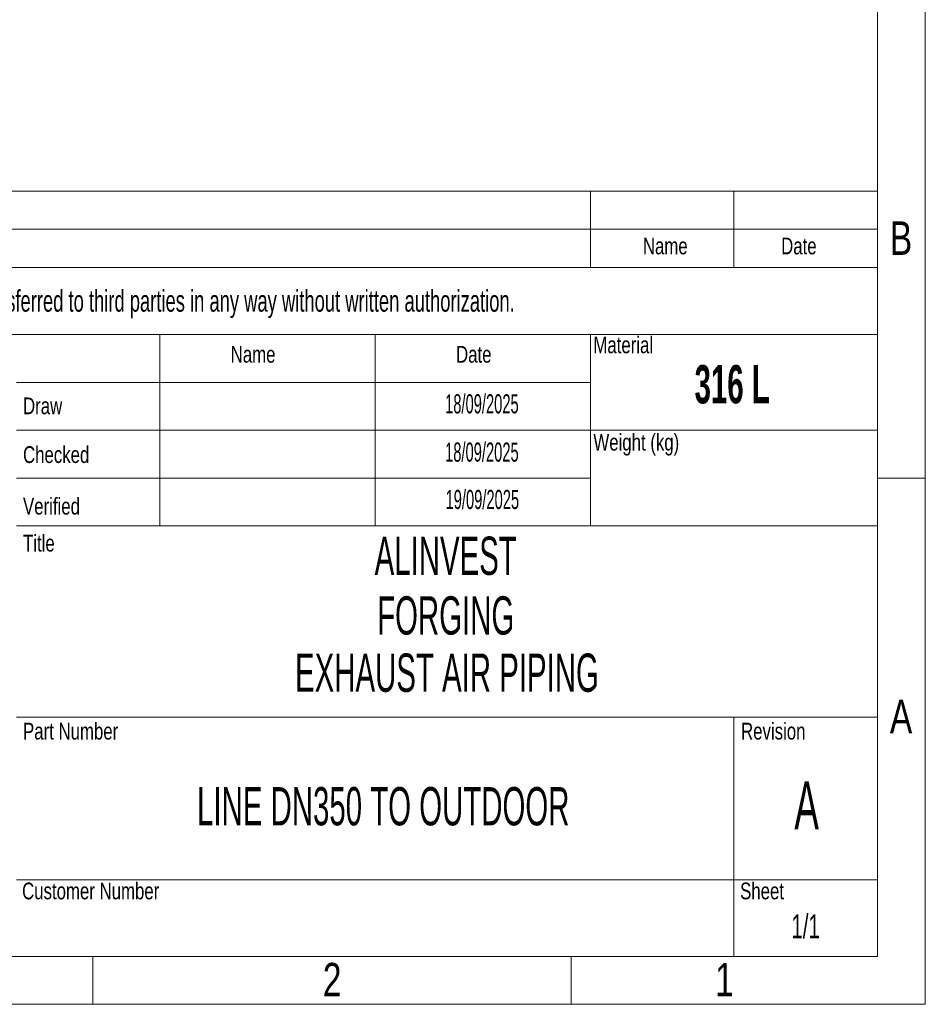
# Model space of a CAD drawing. Header units: millimetres. Extents: x 0 to 594, y 0 to 424.
# Tile 12 of 14: x 496 to 594, y 0 to 106. Entities that reach past the tile are written whole.
import ezdxf

# ---------------------------------------------------------------- set-up
doc = ezdxf.new("R2010")
doc.units = ezdxf.units.MM
doc.header["$LTSCALE"] = 0.25
doc.layers.add('SLD-0', color=179, linetype='Continuous')
doc.styles.add('SLDTEXTSTYLE1', font='TXT', dxfattribs={"width": 0.574367})
doc.styles.add('SLDTEXTSTYLE2', font='TXT', dxfattribs={"width": 0.638186})
doc.styles.add('SLDTEXTSTYLE3', font='TXT', dxfattribs={"width": 0.75})

# ---------------------------------------------------------------- blocks, each defined once
blk = doc.blocks.new('cajetin')
at = {"color": 7, "linetype": 'Continuous', "lineweight": 18}
for p, q in [((861, 615), (861, 0)), ((853.5, 607.5), (853.5, 7.5)), ((853.5, 82.5), (861, 82.5)), ((853.5, 7.5), (7.5, 7.5)), ((730.5, 7.5), (730.5, 0)), ((805.5, 7.5), (805.5, 0)), ((861, 0), (0, 0))]:
    blk.add_line(p, q, dxfattribs=at)
at = {"color": 7, "linetype": 'Continuous', "lineweight": 0, "char_height": 5.25, "attachment_point": 2, "style": 'SLDTEXTSTYLE3'}
for s, insert in [('B', (857.19, 122.74)), ('A', (857.2, 47.74)), ('2', (768.01, 6.49)), ('1', (829.51, 6.49))]:
    blk.add_mtext(s, dxfattribs=dict(at, insert=insert))

msp = doc.modelspace()

# ---------------------------------------------------------------- linework, layer by layer
at = {"color": 7, "linetype": 'Continuous', "lineweight": 18}
for p, q in [((402.554, 87.962), (588.826, 87.962)), ((557.78, 87.962), (557.78, 79.683)), ((573.303, 87.962), (573.303, 79.683)), ((588.826, 87.962), (588.826, 5.174)), ((402.554, 83.822), (588.826, 83.822)), ((402.554, 79.683), (588.826, 79.683)), ((402.554, 72.439), (588.826, 72.439)), ((511.213, 72.439), (511.213, 51.742)), ((534.497, 72.439), (534.497, 51.742)), ((557.78, 72.439), (557.78, 67.265)), ((557.78, 67.265), (495.69, 67.265)), ((557.78, 67.265), (557.78, 62.091)), ((557.78, 62.091), (495.69, 62.091)), ((557.78, 62.091), (557.78, 56.916)), ((557.78, 62.091), (588.826, 62.091)), ((557.78, 56.916), (495.69, 56.916)), ((557.78, 56.916), (557.78, 51.742)), ((495.69, 51.742), (511.213, 51.742)), ((511.213, 51.742), (534.497, 51.742)), ((534.497, 51.742), (557.78, 51.742)), ((557.78, 51.742), (588.826, 51.742)), ((495.69, 31.045), (588.826, 31.045)), ((573.303, 31.045), (573.303, 5.174)), ((495.69, 13.453), (588.826, 13.453)), ((402.554, 5.174), (588.826, 5.174))]:
    msp.add_line(p, q, dxfattribs=at)

# ---------------------------------------------------------------- block references
at = {"xscale": 0.689895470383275, "yscale": 0.689895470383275, "zscale": 0.689895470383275}
msp.add_blockref('cajetin', (0, 0), dxfattribs=at)

# ---------------------------------------------------------------- texts
at = {"color": 7, "linetype": 'Continuous', "lineweight": 0}
for s, insert, char_height, attachment_point, style in [('Name', (565.875, 82.929), 1.811, 2, 'SLDTEXTSTYLE3'), ('Date', (580.326, 82.929), 1.811, 2, 'SLDTEXTSTYLE3'), ('Material', (558.101, 72.228), 1.811, 1, 'SLDTEXTSTYLE3'), ('Name', (518.875, 71.209), 1.811, 1, 'SLDTEXTSTYLE3'), ('Date', (543.248, 71.209), 1.811, 1, 'SLDTEXTSTYLE3'), ('Draw', (496.414, 65.634), 1.811, 1, 'SLDTEXTSTYLE3'), ('Weight (kg)', (558.101, 61.701), 1.81098, 1, 'SLDTEXTSTYLE3'), ('Checked', (496.414, 60.36), 1.811, 1, 'SLDTEXTSTYLE3'), ('Verified', (496.414, 54.78), 1.811, 1, 'SLDTEXTSTYLE3'), ('Title', (496.414, 50.784), 1.811, 1, 'SLDTEXTSTYLE3'), ('ALINVEST', (542.13, 50.585), 4.1394, 2, 'SLDTEXTSTYLE1'), ('FORGING ', (542.13, 44.126), 4.1394, 2, 'SLDTEXTSTYLE1'), ('Part Number', (496.414, 30.45), 1.81098, 1, 'SLDTEXTSTYLE3'), ('Revision', (574.073, 30.45), 1.811, 1, 'SLDTEXTSTYLE3'), ('Customer Number', (496.313, 13.167), 1.81098, 1, 'SLDTEXTSTYLE3'), ('Sheet', (573.972, 13.167), 1.811, 1, 'SLDTEXTSTYLE3')]:
    msp.add_mtext(s, dxfattribs=dict(at, insert=insert, char_height=char_height, attachment_point=attachment_point, style=style))
at = {"color": 7, "linetype": 'Continuous', "lineweight": 0, "insert": (573.114, 69.139), "char_height": 4.13937, "width": 14.1519, "attachment_point": 2, "style": 'SLDTEXTSTYLE1'}
msp.add_mtext('{\\fAptos|b1|i0|c0|p34;\\C256;316 L}', dxfattribs=at)
at = {"layer": 'SLD-0', "color": 7, "attachment_point": 2}
for s, insert, char_height, style in [('This drawing is property of INSERTEC. Must not be copier or transferred to third parties in any way without written authorization.', (493.275, 77.241), 2.328397, 'SLDTEXTSTYLE2'), ('18/09/2025', (546.044, 65.984), 2.0697, 'SLDTEXTSTYLE1'), ('18/09/2025', (546.043, 60.763), 2.0697, 'SLDTEXTSTYLE1'), ('19/09/2025', (546.09, 55.636), 2.0697, 'SLDTEXTSTYLE1'), ('EXHAUST AIR PIPING', (542.264, 37.937), 4.13937, 'SLDTEXTSTYLE1'), ('A', (581.163, 24.117), 5.174, 'SLDTEXTSTYLE1'), ('1/1', (581.059, 9.73), 2.5871, 'SLDTEXTSTYLE2')]:
    msp.add_mtext(s, dxfattribs=dict(at, insert=insert, char_height=char_height, style=style))
at = {"layer": 'SLD-0', "color": 7, "insert": (535.374, 23.496), "char_height": 4.13937, "width": 92.01308, "attachment_point": 2, "style": 'SLDTEXTSTYLE1'}
msp.add_mtext('LINE DN350 TO OUTDOOR', dxfattribs=at)

doc.saveas('drawing.dxf')
